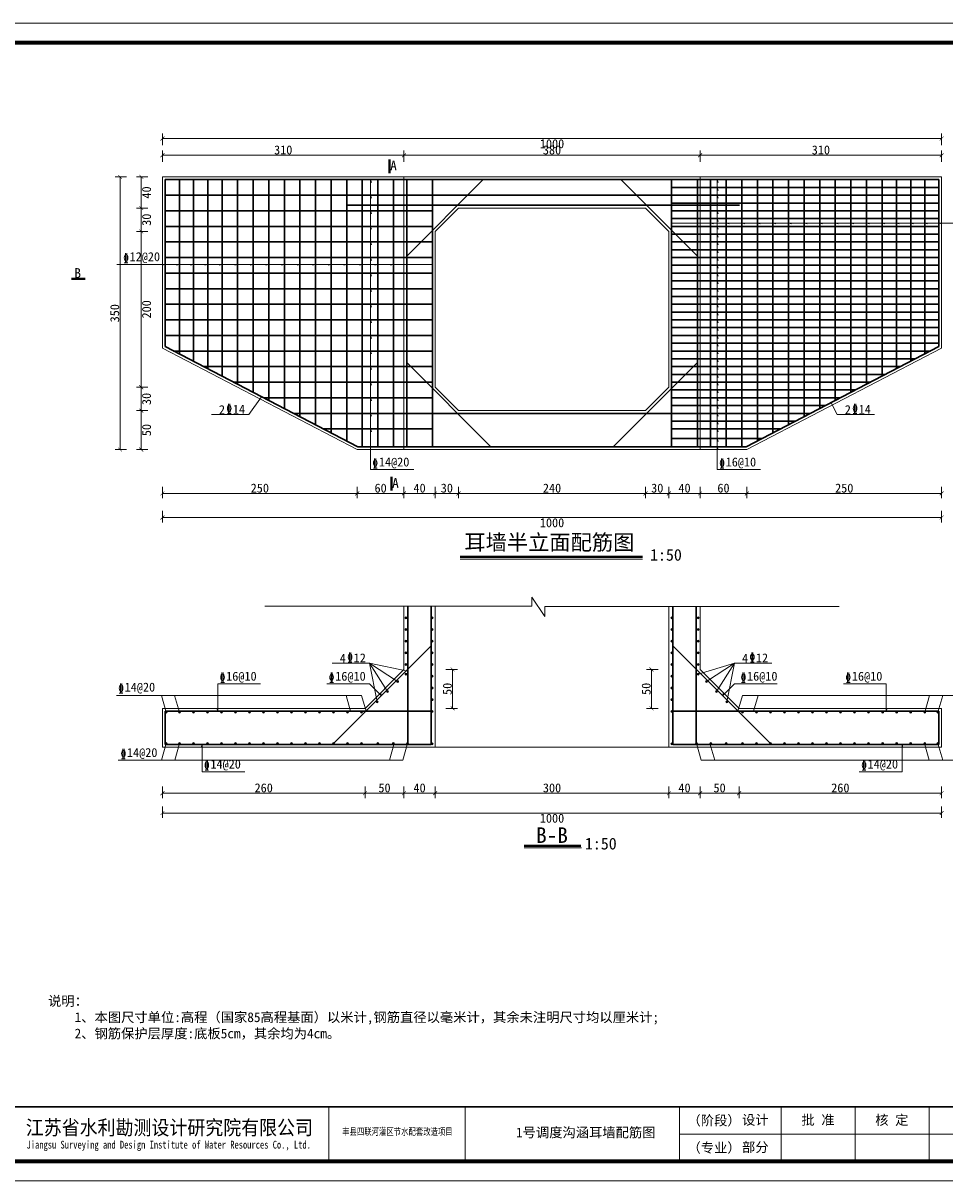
# Model space of a CAD drawing. Extents: x -27255 to 1448651, y 31034 to 8081248.
# Tile 75 of 198: x 583907 to 584144, y 3859744 to 3860041. Entities that reach past the tile are written whole.
import ezdxf
from ezdxf.enums import TextEntityAlignment as Align

# ---------------------------------------------------------------- set-up
doc = ezdxf.new("R2010")
doc.units = 0
doc.layers.get('0').update_dxf_attribs({"linetype": 'CONTINUOUS'})
for name, color, linetype, lineweight in [('0.09折线', 6, 'CONTINUOUS', 9), ('0.09标注线', 3, 'CONTINUOUS', 9), ('0.13填充', 8, 'CONTINUOUS', 9), ('0.13文字', 3, 'CONTINUOUS', 13), ('0.13轮廓', 4, 'CONTINUOUS', 13), ('0.30粗线', 7, 'CONTINUOUS', 30), ('图框', 7, 'CONTINUOUS', 20), ('文字', 7, 'CONTINUOUS', 15), ('细实线', 3, 'CONTINUOUS', 20), ('配筋1', 1, 'CONTINUOUS', 50)]:
    doc.layers.add(name, color=color, linetype=linetype, lineweight=lineweight)
doc.styles.add('-仿宋_GB2312', font='FangSong_GB2312.ttf')
doc.styles.add('CHX-1', font='tssdeng.shx', dxfattribs={"width": 0.7, "height": 300, "bigfont": 'atssdchn.shx'})
doc.styles.add('LYJFS', font='times.ttf', dxfattribs={"width": 0.7})
doc.styles.add('宋体', font='FangSong_GB2312.ttf')
doc.dimstyles.new('zzzz STANDARD', dxfattribs={"dimtxt": 2.3, "dimasz": 1, "dimexe": 1.25, "dimexo": 1.5, "dimgap": 0.2, "dimtad": 1, "dimdec": 0, "dimlfac": 10, "dimzin": 0, "dimdsep": 46, "dimtxsty": '-仿宋_GB2312', "dimblk": 'ARCHTICK', "dimcen": 0.09, "dimadec": 0, "dimazin": 0, "dimtfac": 1, "dimtdec": 0, "dimtix": 1, "dimtmove": 2, "dimatfit": 3, "dimfxl": 1.7, "dimfxlon": 1, "dimtolj": 1, "dimtzin": 0, "dimlwd": 9, "dimlwe": 9, "dimarcsym": 0})

# ---------------------------------------------------------------- blocks, each defined once
blk = doc.blocks.new('_ARCHTICK')
at = {"color": 0, "linetype": 'ByBlock', "const_width": 0.15}
blk.add_lwpolyline([(-0.5, -0.5), (0.5, 0.5)], dxfattribs=at)
blk = doc.blocks.new('d4trtg')
at = {"lineweight": 0}
for p, q in [((653868.4, 3902577.3), (658071.2, 3902577.3)), ((658021.2, 3899725.4), (655949.8, 3899725.4)), ((658071.2, 3899605.3), (653868.4, 3899605.3))]:
    blk.add_line(p, q, dxfattribs=at)
for p, q in [((655049.2, 3899795.5), (655049.2, 3899655.4)), ((655399.4, 3899795.5), (655399.4, 3899655.4)), ((655949.8, 3899795.5), (655949.8, 3899655.4)), ((656210, 3899795.5), (656210, 3899655.4)), ((656400.1, 3899795.5), (656400.1, 3899655.4)), ((656590.2, 3899795.5), (656590.2, 3899655.4))]:
    blk.add_line(p, q)
at = {"lineweight": 0, "const_width": 10}
blk.add_lwpolyline([(654118.6, 3902527.3), (658021.2, 3902527.3), (658021.2, 3899655.4), (654118.6, 3899655.4)], close=True, dxfattribs=at)
at = {"lineweight": 0, "const_width": 4}
blk.add_lwpolyline([(658021.2, 3899795.5), (654118.6, 3899795.5)], dxfattribs=at)
at = {"style": '宋体'}
for s, height, width, p in [('江苏省水利勘测设计研究院有限公司', 37.525, 0.9, (654640.2, 3899742.9)), ('丰县四联河灌区节水配套改造项目', 18.012, 0.75, (655225.5, 3899732.3)), ('Jiangsu Surveying and Design Institute of Water Resources Co., Ltd.', 20.014, 0.8, (654638.5, 3899695.5))]:
    blk.add_text(s, height=height, dxfattribs=dict(at, width=width)).set_placement(p, align=Align.MIDDLE)
at = {"style": 'LYJFS'}
for s, p in [('（阶段）', (656038.2, 3899760.4)), ('（专业）', (656038.2, 3899690.4))]:
    blk.add_text(s, height=25.02, dxfattribs=at).set_placement(p, align=Align.MIDDLE_CENTER)
at = {"char_height": 25.02, "attachment_point": 5, "style": '宋体'}
for s, insert in [('设计', (656144, 3899760.4)), ('批 准', (656305, 3899760.4)), ('核 定', (656494.6, 3899760.2)), ('部分', (656144, 3899690.4))]:
    blk.add_mtext(s, dxfattribs=dict(at, insert=insert))

msp = doc.modelspace()

# ---------------------------------------------------------------- hatches: boundary and pattern name
at = {"layer": '0.30粗线'}
for points in [[(584005.34529, 3859888.868, -1), (584005.34529, 3859888.368, -1)], [(584012.10189, 3859888.868, 1), (584012.10189, 3859888.368, 1)], [(584073.56016, 3859888.868, -1), (584073.56016, 3859888.368, -1)], [(584080.31677, 3859888.868, 1), (584080.31677, 3859888.368, 1)], [(584005.34529, 3859885.868, -1), (584005.34529, 3859885.368, -1)], [(584012.10189, 3859885.868, 1), (584012.10189, 3859885.368, 1)], [(584073.56016, 3859885.868, -1), (584073.56016, 3859885.368, -1)], [(584080.31677, 3859885.868, 1), (584080.31677, 3859885.368, 1)], [(584005.34529, 3859882.868, -1), (584005.34529, 3859882.368, -1)], [(584012.10189, 3859882.868, 1), (584012.10189, 3859882.368, 1)], [(584073.56016, 3859882.868, -1), (584073.56016, 3859882.368, -1)], [(584080.31677, 3859882.868, 1), (584080.31677, 3859882.368, 1)], [(584005.34529, 3859879.868, -1), (584005.34529, 3859879.368, -1)], [(584012.10189, 3859879.868, 1), (584012.10189, 3859879.368, 1)], [(584073.56016, 3859879.868, -1), (584073.56016, 3859879.368, -1)], [(584080.31677, 3859879.868, 1), (584080.31677, 3859879.368, 1)], [(584005.34529, 3859876.868, -1), (584005.34529, 3859876.368, -1)], [(584012.10189, 3859876.868, 1), (584012.10189, 3859876.368, 1)], [(584073.56016, 3859876.868, -1), (584073.56016, 3859876.368, -1)], [(584080.31677, 3859876.868, 1), (584080.31677, 3859876.368, 1)], [(584003.45864, 3859872.30689, -1), (584002.95864, 3859872.30689, -1)], [(584005.34529, 3859874.41234, -1), (584005.34529, 3859873.91234, -1)], [(584012.10189, 3859873.868, 1), (584012.10189, 3859873.368, 1)], [(584073.56016, 3859873.868, -1), (584073.56016, 3859873.368, -1)], [(584080.31677, 3859874.41234, 1), (584080.31677, 3859873.91234, 1)], [(584082.20341, 3859872.30689, 1), (584082.70341, 3859872.30689, 1)], [(584000.83426, 3859869.68251, -1), (584000.33426, 3859869.68251, -1)], [(584012.10189, 3859870.868, 1), (584012.10189, 3859870.368, 1)], [(584073.56016, 3859870.868, -1), (584073.56016, 3859870.368, -1)], [(584084.82779, 3859869.68251, 1), (584085.32779, 3859869.68251, 1)], [(583998.20988, 3859867.05813, -1), (583997.70988, 3859867.05813, -1)], [(584012.10189, 3859867.868, 1), (584012.10189, 3859867.368, 1)], [(584073.56016, 3859867.868, -1), (584073.56016, 3859867.368, -1)], [(584087.45218, 3859867.05813, 1), (584087.95218, 3859867.05813, 1)], [(583943.53128, 3859864.43375, 1), (583944.03128, 3859864.43375, 1)], [(583946.93586, 3859864.43375, 1), (583947.43586, 3859864.43375, 1)], [(583950.53234, 3859864.43375, 1), (583951.03234, 3859864.43375, 1)], [(583954.12883, 3859864.43375, 1), (583954.62883, 3859864.43375, 1)], [(583957.72531, 3859864.43375, 1), (583958.22531, 3859864.43375, 1)], [(583961.32179, 3859864.43375, 1), (583961.82179, 3859864.43375, 1)], [(583964.91827, 3859864.43375, 1), (583965.41827, 3859864.43375, 1)], [(583968.51476, 3859864.43375, 1), (583969.01476, 3859864.43375, 1)], [(583972.11124, 3859864.43375, 1), (583972.61124, 3859864.43375, 1)], [(583975.70772, 3859864.43375, 1), (583976.20772, 3859864.43375, 1)], [(583979.30421, 3859864.43375, 1), (583979.80421, 3859864.43375, 1)], [(583982.90069, 3859864.43375, 1), (583983.40069, 3859864.43375, 1)], [(583986.49717, 3859864.43375, 1), (583986.99717, 3859864.43375, 1)], [(583990.09365, 3859864.43375, 1), (583990.59365, 3859864.43375, 1)], [(583993.69014, 3859864.43375, 1), (583994.19014, 3859864.43375, 1)], [(584012.10189, 3859864.868, 1), (584012.10189, 3859864.368, 1)], [(584073.56016, 3859864.868, -1), (584073.56016, 3859864.368, -1)], [(584091.97191, 3859864.43375, -1), (584091.47191, 3859864.43375, -1)], [(584095.5684, 3859864.43375, -1), (584095.0684, 3859864.43375, -1)], [(584099.16488, 3859864.43375, -1), (584098.66488, 3859864.43375, -1)], [(584102.76136, 3859864.43375, -1), (584102.26136, 3859864.43375, -1)], [(584106.35785, 3859864.43375, -1), (584105.85785, 3859864.43375, -1)], [(584109.95433, 3859864.43375, -1), (584109.45433, 3859864.43375, -1)], [(584113.55081, 3859864.43375, -1), (584113.05081, 3859864.43375, -1)], [(584117.1473, 3859864.43375, -1), (584116.6473, 3859864.43375, -1)], [(584120.74378, 3859864.43375, -1), (584120.24378, 3859864.43375, -1)], [(584124.34026, 3859864.43375, -1), (584123.84026, 3859864.43375, -1)], [(584127.93674, 3859864.43375, -1), (584127.43674, 3859864.43375, -1)], [(584131.53323, 3859864.43375, -1), (584131.03323, 3859864.43375, -1)], [(584135.12971, 3859864.43375, -1), (584134.62971, 3859864.43375, -1)], [(584138.72619, 3859864.43375, -1), (584138.22619, 3859864.43375, -1)], [(584142.13077, 3859864.43375, -1), (584141.63077, 3859864.43375, -1)], [(583943.53128, 3859856.34001, -1), (583944.03128, 3859856.34001, -1)], [(583946.93586, 3859856.34001, -1), (583947.43586, 3859856.34001, -1)], [(583950.53234, 3859856.34001, -1), (583951.03234, 3859856.34001, -1)], [(583954.12883, 3859856.34001, -1), (583954.62883, 3859856.34001, -1)], [(583957.72531, 3859856.34001, -1), (583958.22531, 3859856.34001, -1)], [(583961.32179, 3859856.34001, -1), (583961.82179, 3859856.34001, -1)], [(583964.91827, 3859856.34001, -1), (583965.41827, 3859856.34001, -1)], [(583968.51476, 3859856.34001, -1), (583969.01476, 3859856.34001, -1)], [(583972.11124, 3859856.34001, -1), (583972.61124, 3859856.34001, -1)], [(583975.70772, 3859856.34001, -1), (583976.20772, 3859856.34001, -1)], [(583979.30421, 3859856.34001, -1), (583979.80421, 3859856.34001, -1)], [(583982.90069, 3859856.34001, -1), (583983.40069, 3859856.34001, -1)], [(583986.49717, 3859856.34001, -1), (583986.99717, 3859856.34001, -1)], [(583990.09365, 3859856.34001, -1), (583990.59365, 3859856.34001, -1)], [(583993.69014, 3859856.34001, -1), (583994.19014, 3859856.34001, -1)], [(583997.88644, 3859856.34001, -1), (583998.38644, 3859856.34001, -1)], [(584001.85173, 3859856.34001, -1), (584002.35173, 3859856.34001, -1)], [(584005.49395, 3859856.34001, -1), (584005.99395, 3859856.34001, -1)], [(584012.10189, 3859856.05671, -1), (584012.10189, 3859856.55671, -1)], [(584012.10189, 3859856.05671, -1), (584012.10189, 3859856.55671, -1)], [(584073.56016, 3859856.05671, 1), (584073.56016, 3859856.55671, 1)], [(584073.56016, 3859856.05671, 1), (584073.56016, 3859856.55671, 1)], [(584080.1681, 3859856.34001, 1), (584079.6681, 3859856.34001, 1)], [(584083.81032, 3859856.34001, 1), (584083.31032, 3859856.34001, 1)], [(584087.77561, 3859856.34001, 1), (584087.27561, 3859856.34001, 1)], [(584091.97191, 3859856.34001, 1), (584091.47191, 3859856.34001, 1)], [(584095.5684, 3859856.34001, 1), (584095.0684, 3859856.34001, 1)], [(584099.16488, 3859856.34001, 1), (584098.66488, 3859856.34001, 1)], [(584102.76136, 3859856.34001, 1), (584102.26136, 3859856.34001, 1)], [(584106.35785, 3859856.34001, 1), (584105.85785, 3859856.34001, 1)], [(584109.95433, 3859856.34001, 1), (584109.45433, 3859856.34001, 1)], [(584113.55081, 3859856.34001, 1), (584113.05081, 3859856.34001, 1)], [(584117.1473, 3859856.34001, 1), (584116.6473, 3859856.34001, 1)], [(584120.74378, 3859856.34001, 1), (584120.24378, 3859856.34001, 1)], [(584124.34026, 3859856.34001, 1), (584123.84026, 3859856.34001, 1)], [(584127.93674, 3859856.34001, 1), (584127.43674, 3859856.34001, 1)], [(584131.53323, 3859856.34001, 1), (584131.03323, 3859856.34001, 1)], [(584135.12971, 3859856.34001, 1), (584134.62971, 3859856.34001, 1)], [(584138.72619, 3859856.34001, 1), (584138.22619, 3859856.34001, 1)], [(584142.13077, 3859856.34001, 1), (584141.63077, 3859856.34001, 1)]]:
    msp.add_hatch(color=256, dxfattribs=at).paths.add_polyline_path(points)

# ---------------------------------------------------------------- linework, layer by layer
at = {"layer": '0.09折线', "color": 7}
for p, q in [((583942.83103, 3860001.82523), (584080.83103, 3860001.82523)), ((583942.83103, 3860001.82523), (583942.83103, 3859957.82523)), ((584142.83103, 3860001.82523), (584004.83103, 3860001.82523)), ((584004.83103, 3859931.8252), (584004.83103, 3860001.82523)), ((584080.83103, 3859931.8252), (584080.83103, 3860001.82523)), ((584142.83103, 3860001.82523), (584142.83103, 3859957.82523)), ((584018.83103, 3859993.8252), (584012.83103, 3859987.8252)), ((584018.83103, 3859993.8252), (584066.83103, 3859993.8252)), ((584066.83103, 3859993.8252), (584018.83103, 3859993.8252)), ((584066.83103, 3859993.8252), (584072.83103, 3859987.8252)), ((584012.83103, 3859947.8252), (584012.83103, 3859987.8252)), ((584072.83103, 3859947.8252), (584072.83103, 3859987.8252)), ((583992.83103, 3859931.8252), (583942.83103, 3859957.82523)), ((584092.83103, 3859931.8252), (584142.83103, 3859957.82523)), ((584018.83103, 3859941.8252), (584012.83103, 3859947.8252)), ((584066.83103, 3859941.8252), (584072.83103, 3859947.8252)), ((584066.83103, 3859941.8252), (584018.83103, 3859941.8252)), ((583992.83103, 3859931.8252), (584004.83103, 3859931.8252)), ((584080.83103, 3859931.8252), (584004.83103, 3859931.8252)), ((584092.83103, 3859931.8252), (584080.83103, 3859931.8252)), ((584004.83103, 3859891.58439), (584004.83103, 3859875.39001)), ((584012.83103, 3859891.58439), (584012.83103, 3859855.39001)), ((584072.83103, 3859891.56168), (584072.83103, 3859855.39001)), ((584080.83103, 3859891.56168), (584080.83103, 3859875.39001)), ((583994.83103, 3859865.39001), (584004.83103, 3859875.39001)), ((584090.83103, 3859865.39001), (584080.83103, 3859875.39001)), ((583942.83103, 3859865.39001), (583994.83103, 3859865.39001)), ((583942.83103, 3859855.39001), (583942.83103, 3859865.39001)), ((584142.83103, 3859865.39001), (584090.83103, 3859865.39001)), ((584142.83103, 3859865.39001), (584105.34645, 3859865.39001)), ((584142.83103, 3859865.39001), (584105.34645, 3859865.39001)), ((584142.83103, 3859855.39001), (584142.83103, 3859865.39001)), ((583942.83103, 3859855.39001), (584142.83103, 3859855.39001))]:
    msp.add_line(p, q, dxfattribs=at)
at = {"layer": '0.09标注线'}
for p, q in [((583957.04267, 3859864.69001), (583957.04267, 3859871.67007)), ((583957.04267, 3859871.67007), (583968.02037, 3859871.67007)), ((583985.03945, 3859871.67007), (583996.01716, 3859871.67007)), ((584100.6226, 3859871.67007), (584089.64489, 3859871.67007)), ((584128.61938, 3859871.67007), (584117.64168, 3859871.67007)), ((584128.61938, 3859864.69001), (584128.61938, 3859871.67007)), ((583931.08276, 3859868.70372), (583993.95152, 3859868.70372)), ((583943.79448, 3859864.44001), (583942.56714, 3859868.70372)), ((583947.18586, 3859864.44001), (583945.95852, 3859868.70372)), ((583991.11004, 3859864.67908), (583989.95152, 3859868.70372)), ((583995.11004, 3859864.67908), (583993.95152, 3859868.70372)), ((584090.55201, 3859864.67908), (584091.71053, 3859868.70372)), ((584154.57929, 3859868.70372), (584091.71053, 3859868.70372)), ((584094.55201, 3859864.67908), (584095.71053, 3859868.70372)), ((584138.47619, 3859864.44001), (584139.70353, 3859868.70372)), ((584141.86757, 3859864.44001), (584143.09491, 3859868.70372)), ((583957.04267, 3859864.69001), (583956.81516, 3859865.3188)), ((584128.61938, 3859864.69001), (584128.8469, 3859865.3188)), ((583943.78128, 3859856.34001), (583942.55394, 3859852.0763)), ((583947.22191, 3859856.34001), (583945.99458, 3859852.0763)), ((583953.00051, 3859856.09001), (583952.77299, 3859855.46122)), ((583953.00051, 3859856.09001), (583953.00051, 3859849.10995)), ((584002.31721, 3859856.34001), (584001.08987, 3859852.0763)), ((584005.75784, 3859856.34001), (584004.5305, 3859852.0763)), ((584079.90421, 3859856.34001), (584081.13155, 3859852.0763)), ((584083.34485, 3859856.34001), (584084.57218, 3859852.0763)), ((584132.66155, 3859856.09001), (584132.66155, 3859849.10995)), ((584132.66155, 3859856.09001), (584132.88906, 3859855.46122)), ((584138.44014, 3859856.34001), (584139.66747, 3859852.0763)), ((584141.88077, 3859856.34001), (584143.10811, 3859852.0763)), ((583931.45975, 3859852.0763), (584004.5305, 3859852.0763)), ((584154.2023, 3859852.0763), (584081.13155, 3859852.0763)), ((583953.00051, 3859849.10995), (583963.97821, 3859849.10995)), ((584121.68384, 3859849.10995), (584132.66155, 3859849.10995))]:
    msp.add_line(p, q, dxfattribs=at)
at = {"layer": '0.13填充', "lineweight": 40, "ltscale": 0.005}
msp.add_line((584019.25125, 3859904.24546), (584066.04257, 3859904.24546), dxfattribs=at)
at = {"layer": '0.13填充', "ltscale": 0.005}
msp.add_line((584019.25125, 3859903.71553), (584066.04257, 3859903.71553), dxfattribs=at)
at = {"layer": '0.13填充', "color": 7, "ltscale": 0.005}
msp.add_line((584035.64215, 3859829.57655), (584050.37286, 3859829.57655), dxfattribs=at)
at = {"layer": '0.13填充', "color": 7, "lineweight": 40, "ltscale": 0.005}
msp.add_line((584035.69802, 3859830.10647), (584050.23851, 3859830.10647), dxfattribs=at)
at = {"layer": '0.13文字', "linetype": 'Continuous', "lineweight": 13}
for p, q in [((583996.2453, 3860001.12215), (583996.2453, 3859926.66658)), ((583996.2453, 3860001.12215), (583996.47411, 3860000.36274)), ((584085.25295, 3860001.12215), (584085.25295, 3859926.66658)), ((584085.25295, 3860001.12215), (584085.48175, 3860000.36274)), ((583996.2453, 3859997.12215), (583996.47411, 3859996.36274)), ((584085.25295, 3859999.12215), (584085.48175, 3859998.36274)), ((584085.25295, 3859997.12215), (584085.48175, 3859996.36274)), ((584085.25295, 3859995.12215), (584085.48175, 3859994.36274)), ((583996.2453, 3859993.12215), (583996.47411, 3859992.36274)), ((584085.25295, 3859993.12215), (584085.48175, 3859992.36274)), ((584085.25295, 3859991.12215), (584085.48175, 3859990.36274)), ((583996.2453, 3859989.12215), (583996.47411, 3859988.36274)), ((584073.53128, 3859989.97163), (584154.53594, 3859989.97163)), ((584083.52542, 3859989.97163), (584084.28483, 3859989.74283)), ((584085.25295, 3859989.12215), (584085.48175, 3859988.36274)), ((584087.52542, 3859989.97163), (584088.28483, 3859989.74283)), ((584091.52542, 3859989.97163), (584092.28483, 3859989.74283)), ((584095.52542, 3859989.97163), (584096.28483, 3859989.74283)), ((584099.52542, 3859989.97163), (584100.28483, 3859989.74283)), ((584103.52542, 3859989.97163), (584104.28483, 3859989.74283)), ((584107.52542, 3859989.97163), (584108.28483, 3859989.74283)), ((584111.52542, 3859989.97163), (584112.28483, 3859989.74283)), ((584115.52542, 3859989.97163), (584116.28483, 3859989.74283)), ((584119.52542, 3859989.97163), (584120.28483, 3859989.74283)), ((584123.52542, 3859989.97163), (584124.28483, 3859989.74283)), ((584127.52542, 3859989.97163), (584128.28483, 3859989.74283)), ((584131.20257, 3859989.97163), (584131.96197, 3859989.74283)), ((584134.87971, 3859989.97163), (584135.63912, 3859989.74283)), ((584138.47619, 3859989.97163), (584139.2356, 3859989.74283)), ((584142.13077, 3859989.97163), (584142.89018, 3859989.74283)), ((583996.2453, 3859985.12215), (583996.47411, 3859984.36274)), ((584085.25295, 3859987.12215), (584085.48175, 3859986.36274)), ((584085.25295, 3859985.12215), (584085.48175, 3859984.36274)), ((584085.25295, 3859983.12215), (584085.48175, 3859982.36274)), ((584012.13077, 3859979.36782), (583931.12611, 3859979.36782)), ((583943.53128, 3859979.36782), (583942.77187, 3859979.13901)), ((583947.18586, 3859979.36782), (583946.42645, 3859979.13901)), ((583950.78234, 3859979.36782), (583950.02294, 3859979.13901)), ((583954.45949, 3859979.36782), (583953.70008, 3859979.13901)), ((583958.13663, 3859979.36782), (583957.37722, 3859979.13901)), ((583962.13663, 3859979.36782), (583961.37722, 3859979.13901)), ((583966.13663, 3859979.36782), (583965.37722, 3859979.13901)), ((583970.13663, 3859979.36782), (583969.37722, 3859979.13901)), ((583974.13663, 3859979.36782), (583973.37722, 3859979.13901)), ((583978.13663, 3859979.36782), (583977.37722, 3859979.13901)), ((583982.13663, 3859979.36782), (583981.37722, 3859979.13901)), ((583986.13663, 3859979.36782), (583985.37722, 3859979.13901)), ((583990.13663, 3859979.36782), (583989.37722, 3859979.13901)), ((583994.13663, 3859979.36782), (583993.37722, 3859979.13901)), ((583996.2453, 3859981.12215), (583996.47411, 3859980.36274)), ((583998.13663, 3859979.36782), (583997.37722, 3859979.13901)), ((584002.13663, 3859979.36782), (584001.37722, 3859979.13901)), ((584085.25295, 3859981.12215), (584085.48175, 3859980.36274)), ((584085.25295, 3859979.12215), (584085.48175, 3859978.36274)), ((583996.2453, 3859977.12215), (583996.47411, 3859976.36274)), ((584085.25295, 3859977.12215), (584085.48175, 3859976.36274)), ((583996.2453, 3859973.12215), (583996.47411, 3859972.36274)), ((584085.25295, 3859975.12215), (584085.48175, 3859974.36274)), ((584085.25295, 3859973.12215), (584085.48175, 3859972.36274)), ((584085.25295, 3859971.12215), (584085.48175, 3859970.36274)), ((583996.2453, 3859969.12215), (583996.47411, 3859968.36274)), ((584085.25295, 3859969.12215), (584085.48175, 3859968.36274)), ((584085.25295, 3859967.12215), (584085.48175, 3859966.36274)), ((583996.2453, 3859965.12215), (583996.47411, 3859964.36274)), ((584085.25295, 3859965.12215), (584085.48175, 3859964.36274)), ((584085.25295, 3859963.12215), (584085.48175, 3859962.36274)), ((583996.2453, 3859961.12215), (583996.47411, 3859960.36274)), ((584085.25295, 3859961.12215), (584085.48175, 3859960.36274)), ((584085.25295, 3859959.12215), (584085.48175, 3859958.36274)), ((583996.2453, 3859957.12215), (583996.47411, 3859956.36274)), ((584085.25295, 3859957.12215), (584085.48175, 3859956.36274)), ((583996.2453, 3859953.12215), (583996.47411, 3859952.36274)), ((584085.25295, 3859955.12215), (584085.48175, 3859954.36274)), ((584085.25295, 3859953.12215), (584085.48175, 3859952.36274)), ((584085.25295, 3859951.12215), (584085.48175, 3859950.36274)), ((583996.2453, 3859949.12215), (583996.47411, 3859948.36274)), ((584085.25295, 3859949.12215), (584085.48175, 3859948.36274)), ((584085.25295, 3859947.12215), (584085.48175, 3859946.36274)), ((583996.2453, 3859945.12215), (583996.47411, 3859944.36274)), ((584085.25295, 3859945.12215), (584085.48175, 3859944.36274)), ((583964.97691, 3859940.81559), (583955.40408, 3859940.81559)), ((583996.2453, 3859941.12215), (583996.47411, 3859940.36274)), ((584085.25295, 3859943.12215), (584085.48175, 3859942.36274)), ((584085.25295, 3859941.12215), (584085.48175, 3859940.36274)), ((584125.61463, 3859940.81559), (584116.0418, 3859940.81559)), ((584085.25295, 3859939.12215), (584085.48175, 3859938.36274)), ((583996.2453, 3859937.12215), (583996.47411, 3859936.36274)), ((584085.25295, 3859937.12215), (584085.48175, 3859936.36274)), ((584085.25295, 3859934.68238), (584085.48175, 3859933.92297)), ((584085.25295, 3859932.5252), (584085.48175, 3859931.76579)), ((583996.2453, 3859926.66658), (584007.33677, 3859926.66658)), ((584085.25295, 3859926.66658), (584096.34442, 3859926.66658)), ((584037.65982, 3859891.58439), (584037.65982, 3859893.96877)), ((584041.00944, 3859888.98117), (584037.65982, 3859893.96877)), ((584037.65982, 3859891.58439), (583969.08349, 3859891.58439)), ((584041.00944, 3859891.56168), (584116.53307, 3859891.56168)), ((584041.00944, 3859891.56168), (584041.00944, 3859888.98117)), ((583986.42275, 3859876.98798), (583995.99558, 3859876.98798)), ((583995.99558, 3859876.98798), (584005.7893, 3859874.975)), ((583995.99558, 3859876.98798), (584003.20864, 3859872.30689)), ((583995.99558, 3859876.98798), (584000.58426, 3859869.68251)), ((583997.95988, 3859867.05813), (583995.99558, 3859876.98798)), ((584089.66648, 3859876.98798), (584080.31677, 3859874.16234, -0.83761)), ((584089.66648, 3859876.98798), (584082.45341, 3859872.30689)), ((584089.66648, 3859876.98798), (584085.07779, 3859869.68251)), ((584087.70218, 3859867.05813), (584089.66648, 3859876.98798)), ((584099.2393, 3859876.98798), (584089.66648, 3859876.98798)), ((583996.01716, 3859871.67007), (583999.0591, 3859868.62813)), ((583999.0591, 3859868.62813), (583998.81881, 3859869.3778)), ((584089.64489, 3859871.67007), (584086.60296, 3859868.62813)), ((584086.60296, 3859868.62813), (584086.84324, 3859869.3778))]:
    msp.add_line(p, q, dxfattribs=at)
at = {"layer": '0.13文字', "lineweight": 13}
for p, q in [((583964.97691, 3859940.81559), (583968.26672, 3859945.38764)), ((584116.0418, 3859940.81559), (584114.45847, 3859943.86046))]:
    msp.add_line(p, q, dxfattribs=at)
at = {"layer": '0.13轮廓'}
for centre in [(584005.34529, 3859888.618, -0.83761), (584012.10189, 3859888.618, -0.83761), (584073.56016, 3859888.618, -0.83761), (584080.31677, 3859888.618, -0.83761), (584005.34529, 3859885.618, -0.83761), (584012.10189, 3859885.618, -0.83761), (584073.56016, 3859885.618, -0.83761), (584080.31677, 3859885.618, -0.83761), (584005.34529, 3859882.618, -0.83761), (584012.10189, 3859882.618, -0.83761), (584073.56016, 3859882.618, -0.83761), (584080.31677, 3859882.618, -0.83761), (584005.34529, 3859879.618, -0.83761), (584012.10189, 3859879.618, -0.83761), (584073.56016, 3859879.618, -0.83761), (584080.31677, 3859879.618, -0.83761), (584005.34529, 3859876.618, -0.83761), (584012.10189, 3859876.618, -0.83761), (584073.56016, 3859876.618, -0.83761), (584080.31677, 3859876.618, -0.83761), (584003.20864, 3859872.30689), (584005.34529, 3859874.16234, -0.83761), (584012.10189, 3859873.618, -0.83761), (584073.56016, 3859873.618, -0.83761), (584080.31677, 3859874.16234, -0.83761), (584082.45341, 3859872.30689), (584000.58426, 3859869.68251), (584012.10189, 3859870.618, -0.83761), (584073.56016, 3859870.618, -0.83761), (584085.07779, 3859869.68251), (583997.95988, 3859867.05813), (584012.10189, 3859867.618, -0.83761), (584073.56016, 3859867.618, -0.83761), (584087.70218, 3859867.05813), (583943.78128, 3859864.43375), (583947.18586, 3859864.43375), (583950.78234, 3859864.43375), (583954.37883, 3859864.43375), (583957.97531, 3859864.43375), (583961.57179, 3859864.43375), (583965.16827, 3859864.43375), (583968.76476, 3859864.43375), (583972.36124, 3859864.43375), (583975.95772, 3859864.43375), (583979.55421, 3859864.43375), (583983.15069, 3859864.43375), (583986.74717, 3859864.43375), (583990.34365, 3859864.43375), (583993.94014, 3859864.43375), (584012.10189, 3859864.618, -0.83761), (584073.56016, 3859864.618, -0.83761), (584091.72191, 3859864.43375), (584095.3184, 3859864.43375), (584098.91488, 3859864.43375), (584102.51136, 3859864.43375), (584106.10785, 3859864.43375), (584109.70433, 3859864.43375), (584113.30081, 3859864.43375), (584116.8973, 3859864.43375), (584120.49378, 3859864.43375), (584124.09026, 3859864.43375), (584127.68674, 3859864.43375), (584131.28323, 3859864.43375), (584134.87971, 3859864.43375), (584138.47619, 3859864.43375), (584141.88077, 3859864.43375), (583943.78128, 3859856.34001), (583947.18586, 3859856.34001), (583950.78234, 3859856.34001), (583954.37883, 3859856.34001), (583957.97531, 3859856.34001), (583961.57179, 3859856.34001), (583965.16827, 3859856.34001), (583968.76476, 3859856.34001), (583972.36124, 3859856.34001), (583975.95772, 3859856.34001), (583979.55421, 3859856.34001), (583983.15069, 3859856.34001), (583986.74717, 3859856.34001), (583990.34365, 3859856.34001), (583993.94014, 3859856.34001), (583998.13644, 3859856.34001), (584002.10173, 3859856.34001), (584005.74395, 3859856.34001), (584012.10189, 3859856.30671), (584012.10189, 3859856.30671), (584073.56016, 3859856.30671), (584073.56016, 3859856.30671), (584079.9181, 3859856.34001), (584083.56032, 3859856.34001), (584087.52561, 3859856.34001), (584091.72191, 3859856.34001), (584095.3184, 3859856.34001), (584098.91488, 3859856.34001), (584102.51136, 3859856.34001), (584106.10785, 3859856.34001), (584109.70433, 3859856.34001), (584113.30081, 3859856.34001), (584116.8973, 3859856.34001), (584120.49378, 3859856.34001), (584124.09026, 3859856.34001), (584127.68674, 3859856.34001), (584131.28323, 3859856.34001), (584134.87971, 3859856.34001), (584138.47619, 3859856.34001), (584141.88077, 3859856.34001)]:
    msp.add_circle(centre, 0.25, dxfattribs=at)
at = {"layer": '0.30粗线', "color": 1}
for p, q in [((583943.53128, 3860001.12215), (584142.13077, 3860001.12215)), ((583943.53128, 3859958.25008), (583943.53128, 3860001.12215)), ((583947.18586, 3859956.34969), (583947.18586, 3860001.12215)), ((583950.78234, 3859954.47952), (583950.78234, 3860001.12215)), ((583954.45949, 3859952.5674), (583954.45949, 3860001.12215)), ((583958.13663, 3859950.65529), (583958.13663, 3860001.12215)), ((583962.13663, 3859948.57529), (583962.13663, 3860001.12215)), ((583966.13663, 3859946.49528), (583966.13663, 3860001.12215)), ((583970.13663, 3859944.41528), (583970.13663, 3860001.12215)), ((583974.13663, 3859942.33528), (583974.13663, 3860001.12215)), ((583978.13663, 3859940.25528), (583978.13663, 3860001.12215)), ((583982.13663, 3859938.17527), (583982.13663, 3860001.12215)), ((583986.13663, 3859936.09527), (583986.13663, 3860001.12215)), ((583990.13663, 3859934.01527), (583990.13663, 3860001.12215)), ((583994.13663, 3859932.5252), (583994.13663, 3860001.12215)), ((583998.13663, 3859932.5252), (583998.13663, 3860001.12215)), ((584002.13663, 3859932.5252), (584002.13663, 3860001.12215)), ((584005.53128, 3859932.5252), (584005.53128, 3860001.12215)), ((584025.13803, 3860001.12215), (584005.53128, 3859981.5154)), ((584012.13077, 3859932.5252), (584012.13077, 3860001.12215)), ((584060.52403, 3860001.12215), (584080.13077, 3859981.5154)), ((584073.53128, 3859932.5252), (584073.53128, 3860001.12215)), ((584080.13077, 3859932.5252), (584080.13077, 3860001.12215)), ((584083.52542, 3859932.5252), (584083.52542, 3860001.12215)), ((584087.52542, 3859932.5252), (584087.52542, 3860001.12215)), ((584091.52542, 3859932.5252), (584091.52542, 3860001.12215)), ((584095.52542, 3859934.01527), (584095.52542, 3860001.12215)), ((584099.52542, 3859936.09527), (584099.52542, 3860001.12215)), ((584103.52542, 3859938.17527), (584103.52542, 3860001.12215)), ((584107.52542, 3859940.25528), (584107.52542, 3860001.12215)), ((584111.52542, 3859942.33528), (584111.52542, 3860001.12215)), ((584115.52542, 3859944.41528), (584115.52542, 3860001.12215)), ((584119.52542, 3859946.49528), (584119.52542, 3860001.12215)), ((584123.52542, 3859948.57529), (584123.52542, 3860001.12215)), ((584127.52542, 3859950.65529), (584127.52542, 3860001.12215)), ((584131.20257, 3859952.5674), (584131.20257, 3860001.12215)), ((584134.87971, 3859954.47952), (584134.87971, 3860001.12215)), ((584138.47619, 3859956.34969), (584138.47619, 3860001.12215)), ((584142.13077, 3859958.25008), (584142.13077, 3860001.12215)), ((583943.53128, 3859997.12215), (584073.53128, 3859997.12215)), ((584073.53128, 3859999.12215), (584142.13077, 3859999.12215)), ((584073.53128, 3859997.12215), (584142.13077, 3859997.12215)), ((583990.13663, 3859994.52828), (584090.90819, 3859994.52828)), ((584073.53128, 3859995.12215), (584142.13077, 3859995.12215)), ((583943.53128, 3859993.12215), (584012.13077, 3859993.12215)), ((584073.53128, 3859993.12215), (584142.13077, 3859993.12215)), ((584073.53128, 3859993.12215), (584142.13077, 3859993.12215)), ((584073.53128, 3859991.12215), (584142.13077, 3859991.12215)), ((583943.53128, 3859989.12215), (584012.13077, 3859989.12215)), ((584073.53128, 3859989.12215), (584142.13077, 3859989.12215)), ((583943.53128, 3859985.12215), (584012.13077, 3859985.12215)), ((584073.53128, 3859987.12215), (584142.13077, 3859987.12215)), ((584073.53128, 3859985.12215), (584142.13077, 3859985.12215)), ((584073.53128, 3859983.12215), (584142.13077, 3859983.12215)), ((583943.53128, 3859981.12215), (584012.13077, 3859981.12215)), ((584073.53128, 3859981.12215), (584142.13077, 3859981.12215)), ((584073.53128, 3859979.12215), (584142.13077, 3859979.12215)), ((583943.53128, 3859977.12215), (584012.13077, 3859977.12215)), ((584073.53128, 3859977.12215), (584142.13077, 3859977.12215)), ((583943.53128, 3859973.12215), (584012.13077, 3859973.12215)), ((584073.53128, 3859975.12215), (584142.13077, 3859975.12215)), ((584073.53128, 3859973.12215), (584142.13077, 3859973.12215)), ((584073.53128, 3859971.12215), (584142.13077, 3859971.12215)), ((583943.53128, 3859969.12215), (584012.13077, 3859969.12215)), ((584073.53128, 3859969.12215), (584142.13077, 3859969.12215)), ((584073.53128, 3859967.12215), (584142.13077, 3859967.12215)), ((583943.53128, 3859965.12215), (584012.13077, 3859965.12215)), ((584073.53128, 3859965.12215), (584142.13077, 3859965.12215)), ((584073.53128, 3859963.12215), (584142.13077, 3859963.12215)), ((583943.53128, 3859961.12215), (584012.13077, 3859961.12215)), ((583993.00215, 3859932.5252), (583943.53128, 3859958.25008)), ((584073.53128, 3859961.12215), (584142.13077, 3859961.12215)), ((584073.53128, 3859959.12215), (584142.13077, 3859959.12215)), ((584092.6599, 3859932.5252), (584142.13077, 3859958.25008)), ((583945.70038, 3859957.12215), (584012.13077, 3859957.12215)), ((584073.53128, 3859957.12215), (584139.96167, 3859957.12215)), ((583953.39268, 3859953.12215), (584012.13077, 3859953.12215)), ((584027.14108, 3859932.5252), (584005.53128, 3859954.13499)), ((584058.52098, 3859932.5252), (584080.13077, 3859954.13499)), ((584073.53128, 3859955.12215), (584136.11553, 3859955.12215)), ((584073.53128, 3859953.12215), (584132.26938, 3859953.12215)), ((584073.53128, 3859951.12215), (584128.42323, 3859951.12215)), ((583961.08498, 3859949.12215), (584012.13077, 3859949.12215)), ((584073.53128, 3859949.12215), (584124.57708, 3859949.12215)), ((584073.53128, 3859947.12215), (584120.73093, 3859947.12215)), ((583968.77728, 3859945.12215), (584012.13077, 3859945.12215)), ((584073.53128, 3859945.12215), (584116.88478, 3859945.12215)), ((583976.46957, 3859941.12215), (584109.19248, 3859941.12215)), ((584005.53128, 3859941.1252), (584080.13077, 3859941.1252)), ((584073.53128, 3859943.12215), (584113.03863, 3859943.12215)), ((584073.53128, 3859939.12215), (584105.34633, 3859939.12215)), ((583984.16187, 3859937.12215), (584012.13077, 3859937.12215)), ((584073.53128, 3859937.12215), (584101.50018, 3859937.12215)), ((584073.53128, 3859934.68238), (584096.80832, 3859934.68238)), ((583993.00215, 3859932.5252), (584092.6599, 3859932.5252)), ((584005.83103, 3859891.58439), (584005.83103, 3859856.09001)), ((584011.83103, 3859891.58439), (584011.83103, 3859856.09001)), ((584073.83103, 3859891.58439), (584073.83103, 3859856.09001)), ((584079.83103, 3859891.58439), (584079.83103, 3859856.09001)), ((583986.52098, 3859856.09001), (584011.83103, 3859881.40006)), ((584099.14108, 3859856.09001), (584073.83103, 3859881.40006)), ((583943.53128, 3859856.09001), (583943.53128, 3859864.69001)), ((583943.53128, 3859864.69001), (584011.83103, 3859864.69001)), ((584142.13077, 3859864.69001), (584073.83103, 3859864.69001)), ((584142.13077, 3859856.09001), (584142.13077, 3859864.69001)), ((583943.53128, 3859856.09001), (584011.83103, 3859856.09001)), ((584142.13077, 3859856.09001), (584073.83103, 3859856.09001))]:
    msp.add_line(p, q, dxfattribs=at)
at = {"layer": '配筋1', "color": 7, "lineweight": 40}
for p, q in [((584001.09578, 3860002.81248), (584001.09578, 3860006.31768)), ((583923.03344, 3859975.64184), (583919.52824, 3859975.64184)), ((584001.59957, 3859921.30964), (584001.59957, 3859924.81484))]:
    msp.add_line(p, q, dxfattribs=at)

# ---------------------------------------------------------------- block references
at = {"layer": '图框', "xscale": 0.09999999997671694, "yscale": 0.1000000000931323, "zscale": 0.1}
msp.add_blockref('d4trtg', (518480.59769, 3469783.55803), dxfattribs=at)

# ---------------------------------------------------------------- texts
at = {"layer": '0.09标注线', "style": 'CHX-1', "width": 0.62}
for p in [(583932.8263, 3859979.7544), (583959.31332, 3859941.08407), (584119.95104, 3859941.08407), (583996.80765, 3859927.05316), (584085.81529, 3859927.05316), (583990.33199, 3859877.25647), (584093.57571, 3859877.25647), (583957.60501, 3859872.05665), (583985.6018, 3859872.05665), (584091.29548, 3859872.05665), (584118.20403, 3859872.05665), (583931.56078, 3859869.26085), (583932.1562, 3859852.46289), (583953.56285, 3859849.49654), (584122.24619, 3859849.49654)]:
    msp.add_text('\x84', height=2.5, dxfattribs=at).set_placement(p)
at = {"layer": '0.09标注线', "char_height": 2.3, "width": 17.074029, "attachment_point": 7, "style": '-仿宋_GB2312'}
for s, insert in [('12@20', (583934.40799, 3859979.68586)), ('2', (583957.33555, 3859940.92711)), ('14', (583960.89502, 3859941.01554)), ('2', (584117.97327, 3859940.92711)), ('14', (584121.53274, 3859941.01554)), ('14@20', (583998.38935, 3859926.98462)), ('16@10', (584087.39699, 3859926.98462)), ('4', (583988.35422, 3859877.0995)), ('12', (583991.91368, 3859877.18793)), ('4', (584091.59794, 3859877.0995)), ('12', (584095.15741, 3859877.18793)), ('16@10', (583959.18671, 3859871.98812)), ('16@10', (583987.1835, 3859871.98812)), ('16@10', (584092.87718, 3859871.98812)), ('16@10', (584119.78572, 3859871.98812)), ('14@20', (583933.14247, 3859869.19231)), ('14@20', (583933.73789, 3859852.39435)), ('14@20', (583955.14455, 3859849.428)), ('14@20', (584123.82789, 3859849.428))]:
    msp.add_mtext(s, dxfattribs=dict(at, insert=insert))
at = {"layer": '0.13文字', "color": 7, "insert": (583913.49251, 3859791.51537), "char_height": 2.5, "width": 158.4939986, "attachment_point": 1, "style": '-仿宋_GB2312'}
msp.add_mtext('说明：\\P    1、本图尺寸单位:高程（国家85高程基面）以米计,钢筋直径以毫米计，其余未注明尺寸均以厘米计;\\P    2、钢筋保护层厚度:底板5cm，其余均为4cm。', dxfattribs=at)
at = {"layer": '0.13文字', "linetype": 'Continuous', "lineweight": 13, "insert": (584026.78211, 3859757.76634), "char_height": 2.5, "width": 66.6610925, "attachment_point": 1, "style": 'LYJFS'}
msp.add_mtext('{\\fFangSong_GB2312|b0|i0|c134|p49;\\W1;    1号调度沟涵耳墙配筋图}', dxfattribs=at)
at = {"layer": '文字', "color": 7, "attachment_point": 1, "style": '-仿宋_GB2312'}
for s, insert, char_height, width in [('耳墙半立面配筋图', (584020.32455, 3859910.018), 4, 71.4799892), ('1:50', (584067.98359, 3859906.29339), 3, 10.2895474), ('B-B', (584038.73635, 3859834.84315), 4, 38.0137182), ('1:50', (584051.26841, 3859832.15441), 3, 10.2895474)]:
    msp.add_mtext(s, dxfattribs=dict(at, insert=insert, char_height=char_height, width=width))
at = {"layer": '细实线', "color": 7, "lineweight": 13, "char_height": 2.5, "width": 21.9545884, "attachment_point": 9, "style": '-仿宋_GB2312'}
for s, insert in [('A', (584002.99473, 3860003.48616)), ('B', (583921.93908, 3859975.89799)), ('A', (584003.49851, 3859921.98332))]:
    msp.add_mtext(s, dxfattribs=dict(at, insert=insert))

# ---------------------------------------------------------------- dimensions: what is measured, and where the dimension line sits
at = {"layer": '0.13文字', "linetype": 'Continuous', "lineweight": 13}
for base, p1, p2 in [((583942.83103, 3860011.67186), (584142.83103, 3860001.82523), (583942.83103, 3860001.82523)), ((584004.83103, 3860007.37363), (583942.83103, 3860001.82523), (584004.83103, 3860001.82523)), ((584080.83103, 3860007.37363), (584004.83103, 3860001.82523), (584080.83103, 3860001.82523)), ((584142.83103, 3860007.37363), (584080.83103, 3860001.82523), (584142.83103, 3860001.82523)), ((583992.83103, 3859920.56778), (583942.83103, 3859957.82523), (583992.83103, 3859931.8252)), ((583942.83103, 3859914.37777), (584142.83103, 3859957.82523), (583942.83103, 3859957.82523)), ((584142.83103, 3859920.56778), (584092.83103, 3859931.8252), (584142.83103, 3859957.82523)), ((584012.83103, 3859920.56778), (584004.83103, 3859931.8252), (584012.83103, 3859947.8252)), ((584018.83103, 3859920.56778), (584012.83103, 3859947.8252), (584018.83103, 3859941.8252)), ((584072.83103, 3859920.56778), (584066.83103, 3859941.8252), (584072.83103, 3859947.8252)), ((584080.83103, 3859920.56778), (584072.83103, 3859947.8252), (584080.83103, 3859931.8252)), ((584066.83103, 3859920.56778), (584018.83103, 3859941.8252), (584066.83103, 3859941.8252)), ((584004.83103, 3859920.56778), (583992.83103, 3859931.8252), (584004.83103, 3859931.8252)), ((584092.83103, 3859920.56778), (584080.83103, 3859931.8252), (584092.83103, 3859931.8252)), ((584004.83103, 3859843.60738), (583994.83103, 3859865.39001), (584004.83103, 3859875.39001)), ((584012.83103, 3859843.60738), (584004.83103, 3859875.39001), (584012.83103, 3859855.39001)), ((584080.83103, 3859843.60738), (584072.83103, 3859855.39001), (584080.83103, 3859875.39001)), ((584090.83103, 3859843.60738), (584080.83103, 3859875.39001), (584090.83103, 3859865.39001)), ((583994.83103, 3859843.60738), (583942.83103, 3859855.39001), (583994.83103, 3859865.39001)), ((584142.83103, 3859843.60738), (584090.83103, 3859865.39001), (584142.83103, 3859855.39001)), ((583942.83103, 3859838.51866), (584142.83103, 3859855.39001), (583942.83103, 3859855.39001)), ((584072.83103, 3859843.60738), (584012.83103, 3859855.39001), (584072.83103, 3859855.39001))]:
    msp.add_linear_dim(base=base, p1=p1, p2=p2, dimstyle='zzzz STANDARD', override={"dimlfac": 5}, dxfattribs=at).render()
for base, p1, p2 in [((583931.95478, 3860001.82523), (584004.83103, 3859931.8252), (583942.83103, 3860001.82523)), ((583937.41217, 3859993.8252), (583942.83103, 3860001.82523), (584018.83103, 3859993.8252)), ((584153.33515, 3860001.82523), (584092.83103, 3859931.8252), (584142.83103, 3860001.82523)), ((584148.9829, 3859957.82523), (584142.83103, 3860001.82523), (584142.83103, 3859957.82523)), ((583937.41217, 3859987.8252), (584018.83103, 3859993.8252), (584012.83103, 3859987.8252)), ((583937.41217, 3859947.8252), (584012.83103, 3859987.8252), (584012.83103, 3859947.8252)), ((584148.9829, 3859931.8252), (584142.83103, 3859957.82523), (584092.83103, 3859931.8252)), ((583937.41217, 3859941.8252), (584012.83103, 3859947.8252), (584018.83103, 3859941.8252)), ((583937.41217, 3859931.8252), (584018.83103, 3859941.8252), (584004.83103, 3859931.8252)), ((584017.31298, 3859875.39001), (583994.83103, 3859865.39001), (584004.83103, 3859875.39001)), ((584068.34907, 3859875.39001), (584090.83103, 3859865.39001), (584080.83103, 3859875.39001))]:
    msp.add_linear_dim(base=base, p1=p1, p2=p2, angle=90, dimstyle='zzzz STANDARD', override={"dimlfac": 5}, dxfattribs=at).render()

doc.saveas('drawing.dxf')
